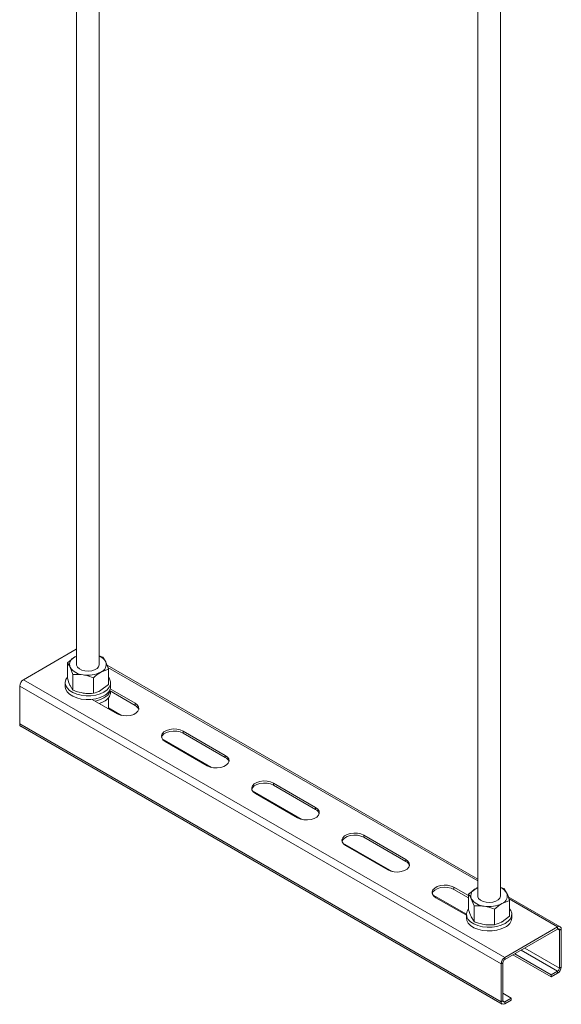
# Model space of a CAD drawing. Header units: millimetres. Extents: x 377 to 828, y -175 to 1309.
# Tile 1 of 3: x 377 to 568, y -175 to 173. Entities that reach past the tile are written whole.
import ezdxf

# ---------------------------------------------------------------- set-up
doc = ezdxf.new("R2010")
doc.units = ezdxf.units.MM

msp = doc.modelspace()

# ---------------------------------------------------------------- linework, layer by layer
at = {"color": 7, "linetype": 'Continuous', "lineweight": 15}
for p, q in [((397.06, 490.97), (397.06, -54.95)), ((405.06, -54.95), (405.06, 490.97)), ((538.48, 409.33), (538.48, -136.59)), ((546.48, -136.59), (546.48, 409.33)), ((396.96, -49.57), (378.29, -60.34)), ((396.46, -52.3), (397.06, -52)), ((397.06, -49.51), (396.96, -49.57)), ((405.06, -51.95), (406.37, -52.36)), ((393.81, -54.31), (396.46, -52.3)), ((393.81, -59.81), (393.81, -54.31)), ((406.37, -52.36), (407.34, -53.98)), ((538.48, -130.66), (407.81, -55.23)), ((395.75, -58.49), (394.78, -55.92)), ((395.75, -63.99), (395.75, -58.49)), ((408.31, -56.55), (405.65, -57.61)), ((408.31, -62.05), (408.31, -56.55)), ((378.29, -60.34), (548, -158.31)), ((393.06, -61.4), (393.06, -62.71)), ((395.75, -63.99), (394.78, -62.38)), ((403, -65.12), (403, -59.61)), ((408.31, -62.05), (405.65, -64.06)), ((409.06, -62.71), (409.06, -61.4)), ((377.02, -62.55), (546.72, -160.52)), ((377.02, -62.55), (377.02, -75.94)), ((417.68, -69.36), (408.66, -64.16)), ((417.68, -68.63), (408.92, -63.57)), ((409.06, -64.75), (409.06, -64.39)), ((402.55, -67.25), (411.31, -72.3)), ((408.31, -66.7), (408.31, -70.57)), ((417.68, -69.36), (417.68, -68.63)), ((377.02, -75.94), (546.72, -173.91)), ((377.39, -76.76), (547.1, -174.73)), ((449.5, -87), (434.65, -78.43)), ((434.65, -79.16), (434.65, -78.43)), ((449.5, -87.73), (434.65, -79.16)), ((428.28, -82.1), (443.13, -90.67)), ((449.5, -87.73), (449.5, -87)), ((481.32, -105.37), (466.47, -96.8)), ((466.47, -97.53), (466.47, -96.8)), ((460.1, -100.47), (474.95, -109.04)), ((481.32, -106.1), (466.47, -97.53)), ((481.32, -106.1), (481.32, -105.37)), ((513.14, -123.74), (498.29, -115.16)), ((498.29, -115.9), (498.29, -115.16)), ((513.14, -124.47), (498.29, -115.9)), ((491.92, -118.84), (506.77, -127.41)), ((513.14, -124.47), (513.14, -123.74)), ((535.23, -136.49), (530.11, -133.53)), ((530.11, -134.27), (530.11, -133.53)), ((535.23, -137.23), (530.11, -134.27)), ((535.23, -135.95), (537.88, -133.94)), ((537.88, -133.94), (538.48, -133.64)), ((546.48, -133.59), (547.79, -134)), ((547.79, -134), (548.76, -135.62)), ((523.74, -137.21), (534.48, -143.41)), ((535.23, -141.45), (535.23, -135.95)), ((537.17, -140.13), (536.2, -137.57)), ((549.73, -138.19), (547.08, -139.25)), ((567.56, -147.45), (549.24, -136.87)), ((549.73, -143.69), (549.73, -138.19)), ((537.17, -145.63), (537.17, -140.13)), ((544.42, -146.76), (544.42, -141.25)), ((534.48, -143.04), (534.48, -144.35)), ((537.17, -145.63), (536.2, -144.02)), ((549.73, -143.69), (547.08, -145.7)), ((550.48, -144.35), (550.48, -143.04)), ((566.66, -147.54), (548, -158.31)), ((566.66, -148.27), (548, -159.05)), ((566.66, -148.27), (566.66, -147.54)), ((567.94, -148.27), (567.3, -148.64)), ((567.3, -162.03), (567.3, -148.64)), ((567.94, -161.66), (567.94, -148.27)), ((548, -158.31), (548, -159.05)), ((550.89, -157.37), (564.4, -165.17)), ((551.53, -157.01), (564.4, -164.44)), ((547.36, -160.15), (546.72, -160.52)), ((546.72, -160.52), (546.72, -173.91)), ((547.36, -160.15), (547.36, -173.54)), ((564.4, -164.44), (566.66, -163.13)), ((566.66, -163.87), (566.66, -163.13)), ((567.3, -162.03), (567.94, -161.66)), ((564.4, -165.17), (566.66, -163.87)), ((564.4, -165.17), (564.4, -164.44)), ((546.72, -173.91), (547.36, -173.54)), ((547.36, -170.93), (550.26, -172.6)), ((548, -173.91), (550.26, -172.6)), ((548, -174.64), (550.26, -173.34)), ((550.26, -172.6), (550.26, -173.34)), ((548, -173.91), (548, -174.64))]:
    msp.add_line(p, q, dxfattribs=at)
at = {"color": 8, "linetype": 'Continuous', "lineweight": 15}
for p, q in [((396.96, -49.57), (397.06, -49.62)), ((408.1, -56), (538.48, -131.27)), ((408.31, -70.25), (412.9, -72.9)), ((427.26, -81.18), (444.72, -91.26)), ((459.08, -99.55), (476.54, -109.63)), ((490.9, -117.92), (508.36, -128)), ((522.72, -136.29), (534.48, -143.08)), ((549.53, -137.64), (566.66, -147.54)), ((566.66, -148.27), (567.3, -148.64)), ((553.79, -155.7), (566.66, -163.13)), ((555.06, -154.97), (567.3, -162.03)), ((547.36, -173.54), (548, -173.91))]:
    msp.add_line(p, q, dxfattribs=at)
at = {"color": 7, "linetype": 'Continuous', "lineweight": 15, "flags": 128}
for points in [[(397.06, -54.95), (397.08, -55.21), (397.39, -55.88), (398.03, -56.46), (398.93, -56.91), (400.02, -57.18)], [(400.02, -57.18), (401.21, -57.26), (402.38, -57.13), (403.43, -56.81), (404.28, -56.32), (404.83, -55.72), (405.06, -55.04), (405.06, -54.95)], [(406.72, -64.67), (405.37, -65.3), (403.82, -65.74), (402.14, -65.98), (400.41, -66.01), (398.71, -65.82), (397.12, -65.42), (395.72, -64.84), (394.56, -64.1), (393.71, -63.23), (393.2, -62.27), (393.06, -61.28), (393.3, -60.29), (393.81, -59.45)], [(408.31, -59.45), (408.71, -60.05), (409.03, -61.03), (408.99, -62.03), (408.57, -63), (407.8, -63.89), (406.72, -64.67)], [(406.72, -65.98), (405.37, -66.6), (403.82, -67.05), (402.14, -67.29), (400.41, -67.31), (398.71, -67.13), (397.12, -66.73), (395.72, -66.15), (394.56, -65.4), (393.71, -64.54), (393.2, -63.58), (393.06, -62.71)], [(405.12, -68.73), (405.37, -68.64), (406.72, -68.02)], [(411.31, -72.3), (412.34, -72.75), (413.54, -73), (414.81, -73.06), (416.07, -72.9), (417.19, -72.55), (418.1, -72.02), (418.71, -71.37), (418.98, -70.65), (418.89, -69.91), (418.44, -69.22), (417.68, -68.63)], [(434.65, -78.43), (433.62, -77.98), (432.42, -77.72), (431.14, -77.67), (429.89, -77.83), (428.77, -78.18), (427.86, -78.71), (427.25, -79.36), (426.98, -80.08), (427.07, -80.82), (427.51, -81.51), (428.28, -82.1)], [(434.65, -79.16), (433.62, -78.72), (432.42, -78.46), (431.14, -78.41), (429.89, -78.56), (428.77, -78.92), (427.86, -79.44), (427.25, -80.09), (427.01, -80.63)], [(443.13, -90.67), (444.16, -91.12), (445.36, -91.37), (446.63, -91.43), (447.89, -91.27), (449.01, -90.92), (449.92, -90.39), (450.53, -89.74), (450.8, -89.02), (450.71, -88.28), (450.26, -87.59), (449.5, -87)], [(466.47, -96.8), (465.44, -96.35), (464.24, -96.09), (462.96, -96.04), (461.71, -96.2), (460.59, -96.55), (459.68, -97.08), (459.07, -97.72), (458.8, -98.45), (458.89, -99.18), (459.33, -99.88), (460.1, -100.47)], [(466.47, -97.53), (465.44, -97.09), (464.24, -96.83), (462.96, -96.78), (461.71, -96.93), (460.59, -97.29), (459.68, -97.81), (459.07, -98.46), (458.83, -99)], [(474.95, -109.04), (475.98, -109.48), (477.18, -109.74), (478.45, -109.8), (479.71, -109.64), (480.83, -109.28), (481.74, -108.76), (482.35, -108.11), (482.62, -107.39), (482.53, -106.65), (482.08, -105.96), (481.32, -105.37)], [(498.29, -115.16), (497.26, -114.72), (496.06, -114.46), (494.78, -114.41), (493.53, -114.57), (492.41, -114.92), (491.5, -115.44), (490.89, -116.09), (490.62, -116.82), (490.71, -117.55), (491.15, -118.25), (491.92, -118.84)], [(498.29, -115.9), (497.26, -115.46), (496.06, -115.2), (494.78, -115.15), (493.53, -115.3), (492.41, -115.66), (491.5, -116.18), (490.89, -116.83), (490.65, -117.37)], [(506.77, -127.41), (507.8, -127.85), (509, -128.11), (510.27, -128.17), (511.53, -128.01), (512.65, -127.65), (513.56, -127.13), (514.17, -126.48), (514.44, -125.76), (514.35, -125.02), (513.9, -124.33), (513.14, -123.74)], [(530.11, -133.53), (529.08, -133.09), (527.88, -132.83), (526.6, -132.78), (525.35, -132.94), (524.23, -133.29), (523.32, -133.81), (522.71, -134.46), (522.44, -135.19), (522.53, -135.92), (522.97, -136.62), (523.74, -137.21)], [(530.11, -134.27), (529.08, -133.83), (527.88, -133.57), (526.6, -133.51), (525.35, -133.67), (524.23, -134.03), (523.32, -134.55), (522.71, -135.2), (522.47, -135.74)], [(538.48, -136.59), (538.51, -136.85), (538.81, -137.52), (539.45, -138.1), (540.35, -138.55), (541.44, -138.82)], [(541.44, -138.82), (542.63, -138.9), (543.8, -138.77), (544.86, -138.45), (545.7, -137.97), (546.26, -137.36), (546.48, -136.68), (546.48, -136.59)], [(548.14, -146.31), (546.79, -146.94), (545.24, -147.38), (543.56, -147.62), (541.83, -147.65), (540.13, -147.46), (538.54, -147.07), (537.14, -146.48), (535.98, -145.74), (535.13, -144.87), (534.62, -143.92), (534.48, -142.92), (534.72, -141.93), (535.23, -141.09)], [(549.73, -141.09), (550.13, -141.69), (550.45, -142.67), (550.41, -143.67), (549.99, -144.64), (549.22, -145.53), (548.14, -146.31)], [(548.14, -147.62), (546.79, -148.24), (545.24, -148.69), (543.56, -148.93), (541.83, -148.95), (540.13, -148.77), (538.54, -148.37), (537.14, -147.79), (535.98, -147.05), (535.13, -146.18), (534.62, -145.22), (534.48, -144.35)]]:
    msp.add_lwpolyline(points, dxfattribs=at)
at = {"color": 7, "linetype": 'Continuous', "lineweight": 15}
for centre, radius, start, end in [((403.5, -56.09), 4.38, 28.7241, 69.1088), ((397.47, -54.97), 2.86, 110.7424, 199.4605), ((404.64, -54.93), 2.86, 290.7428, 19.4605), ((399.73, -52.65), 5.93, 213.4387, 266.5666), ((401.07, -48.74), 9.98, 260.2291, 297.357), ((379.78, -62.67), 2.77, 122.606, 177.394), ((405.12, -62.36), 3.96, 293.8102, 354.8699), ((404.68, -62.63), 4.56, 296.534, 338.4486), ((405.12, -64.4), 3.96, 293.8102, 354.8699), ((401.68, -57.55), 10.45, 280.3703, 298.7753), ((416.67, -71.52), 2.38, 16.765, 65.0296), ((377.83, -76.07), 0.826, 171.1423, 237.547), ((448.49, -89.89), 2.38, 16.7661, 65.0285), ((480.31, -108.26), 2.38, 16.765, 65.0294), ((512.13, -126.63), 2.38, 16.7656, 65.0289), ((538.9, -136.61), 2.86, 110.7421, 199.4607), ((544.92, -137.73), 4.38, 28.724, 69.109), ((541.15, -134.3), 5.93, 213.4387, 266.5667), ((546.06, -136.58), 2.86, 290.7424, 19.4608), ((542.49, -130.39), 9.98, 260.229, 297.3572), ((546.54, -144), 3.96, 293.8101, 354.8699), ((567.16, -148.14), 0.786, 350.7858, 129.2034), ((566.91, -148.57), 0.393, 350.7873, 129.202), ((549.49, -160.64), 2.77, 122.606, 177.394), ((548.74, -160.21), 1.38, 122.6063, 177.3937), ((565.17, -161.54), 2.77, 302.6053, 357.3947), ((565.92, -161.97), 1.38, 302.6059, 357.3941), ((547.75, -173.6), 0.393, 170.7866, 309.2027), ((547.5, -174.03), 0.786, 170.7869, 309.2023)]:
    msp.add_arc(centre, radius, start, end, dxfattribs=at)
for points, knots in [([(396.46, -52.3), (396.53, -52.26), (396.73, -52.14), (396.92, -52.08), (397.06, -52.04)], [0, 0, 0, 0, 0.31352, 1, 1, 1, 1]), ([(394.78, -55.92), (394.76, -55.88), (394.43, -55.18), (394.11, -54.72), (393.81, -54.31)], [0, 0, 0, 0, 0.070217, 1, 1, 1, 1]), ([(407.34, -53.98), (407.36, -54.03), (407.69, -54.75), (408.01, -55.68), (408.31, -56.55)], [0, 0, 0, 0, 0.070213, 1, 1, 1, 1]), ([(395.75, -58.49), (396.06, -58.47), (397.24, -58.37), (398.46, -58.49), (399.38, -58.58)], [0, 0, 0, 0, 0.257551, 1, 1, 1, 1]), ([(399.38, -58.58), (399.71, -58.64), (400.93, -58.85), (402.13, -59.29), (403, -59.61)], [0, 0, 0, 0, 0.268633, 1, 1, 1, 1]), ([(405.65, -57.61), (405.59, -57.64), (404.7, -58.17), (403.82, -58.92), (403, -59.61)], [0, 0, 0, 0, 0.070215, 1, 1, 1, 1]), ([(394.78, -62.38), (394.76, -62.33), (394.43, -61.61), (394.11, -60.68), (393.81, -59.81)], [0, 0, 0, 0, 0.070217, 1, 1, 1, 1]), ([(395.75, -63.99), (396.06, -64.11), (397.24, -64.57), (398.46, -64.83), (399.38, -65.03)], [0, 0, 0, 0, 0.2575499, 1, 1, 1, 1]), ([(399.38, -65.03), (399.71, -65.07), (400.93, -65.24), (402.13, -65.17), (403, -65.12)], [0, 0, 0, 0, 0.268633, 1, 1, 1, 1]), ([(405.65, -64.06), (405.59, -64.09), (404.7, -64.6), (403.82, -64.87), (403, -65.12)], [0, 0, 0, 0, 0.070215, 1, 1, 1, 1]), ([(537.88, -133.94), (537.95, -133.9), (538.15, -133.78), (538.34, -133.72), (538.48, -133.68)], [0, 0, 0, 0, 0.31352, 1, 1, 1, 1]), ([(536.2, -137.57), (536.18, -137.52), (535.85, -136.82), (535.53, -136.37), (535.23, -135.95)], [0, 0, 0, 0, 0.070217, 1, 1, 1, 1]), ([(548.76, -135.62), (548.78, -135.67), (549.11, -136.39), (549.43, -137.32), (549.73, -138.19)], [0, 0, 0, 0, 0.070213, 1, 1, 1, 1]), ([(536.2, -144.02), (536.18, -143.97), (535.85, -143.25), (535.53, -142.32), (535.23, -141.45)], [0, 0, 0, 0, 0.070217, 1, 1, 1, 1]), ([(537.17, -140.13), (537.48, -140.11), (538.66, -140.01), (539.89, -140.13), (540.8, -140.22)], [0, 0, 0, 0, 0.257552, 1, 1, 1, 1]), ([(540.8, -140.22), (541.13, -140.28), (542.35, -140.49), (543.55, -140.93), (544.42, -141.25)], [0, 0, 0, 0, 0.2686327, 1, 1, 1, 1]), ([(547.08, -139.25), (547.01, -139.28), (546.12, -139.81), (545.24, -140.56), (544.42, -141.25)], [0, 0, 0, 0, 0.070215, 1, 1, 1, 1]), ([(537.17, -145.63), (537.48, -145.75), (538.66, -146.21), (539.89, -146.48), (540.8, -146.67)], [0, 0, 0, 0, 0.257551, 1, 1, 1, 1]), ([(547.08, -145.7), (547.01, -145.73), (546.12, -146.24), (545.24, -146.51), (544.42, -146.76)], [0, 0, 0, 0, 0.070215, 1, 1, 1, 1]), ([(540.8, -146.67), (541.13, -146.71), (542.35, -146.88), (543.55, -146.81), (544.42, -146.76)], [0, 0, 0, 0, 0.268633, 1, 1, 1, 1])]:
    msp.add_open_spline(points, degree=3, knots=knots, dxfattribs=at)

doc.saveas('drawing.dxf')
